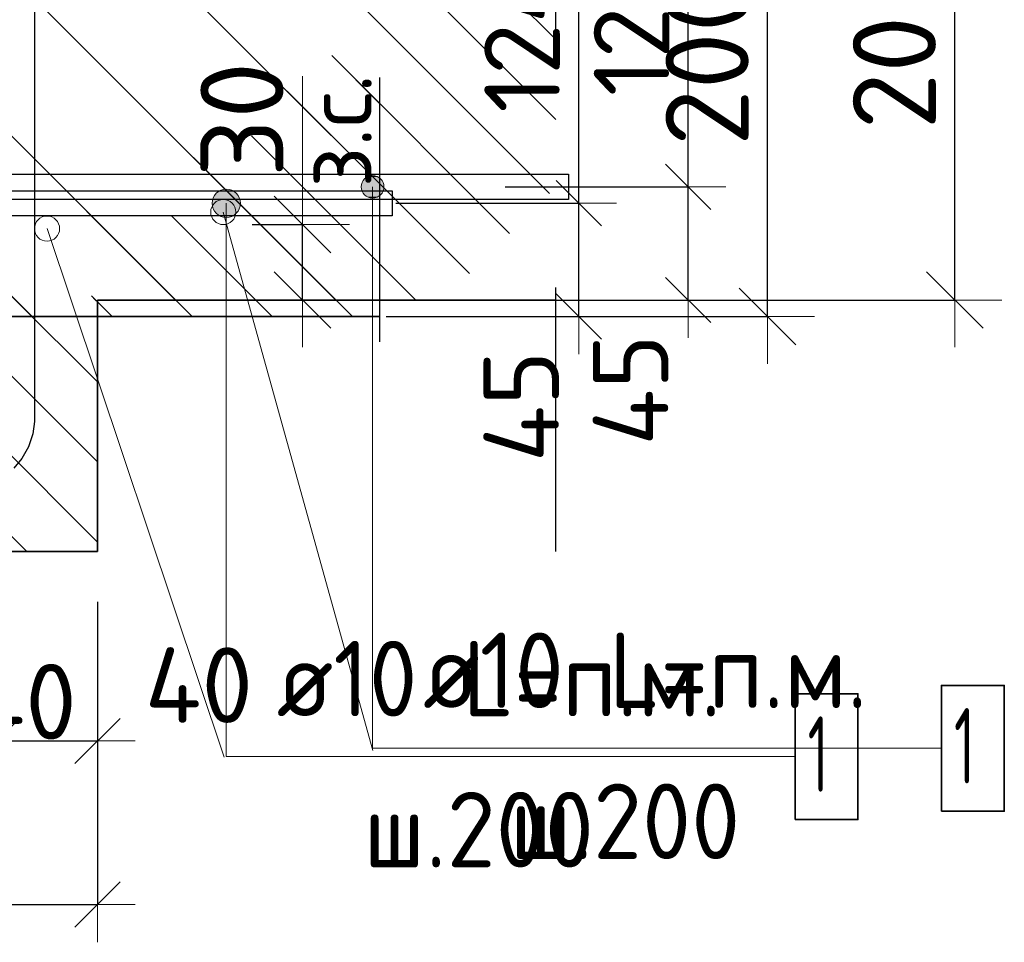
# Model space of a CAD drawing. Header units: metres. Extents: x -38 to 93, y -15 to 21.
# Tile 226 of 256: x 72.42 to 72.811, y 5.158 to 5.524. Entities that reach past the tile are written whole.
import ezdxf

# ---------------------------------------------------------------- set-up
doc = ezdxf.new("R2010")
doc.units = ezdxf.units.M
doc.header["$PDMODE"] = 65
doc.linetypes.add('______4', pattern=[0.135, 0.105, -0.03])
for name, color, linetype, lineweight in [('XR$3$Арм. стержнями нижней зоны', 180, 'Continuous', 35), ('XR$3$Арм.стержн. Арматура края', 96, 'Continuous', 35), ('XR$3$Арм.стержн. Хомут', 240, 'Continuous', 35), ('XR$3$ВК__отв в полу 1-2 эт', 220, 'Continuous', 25), ('XR$3$Размерная линия (1)', 7, 'Continuous', 13), ('XR$3$Размерная линия_ общее', 7, 'Continuous', 13), ('XR$5$Арм. стержнями нижней зоны', 180, 'Continuous', 35), ('XR$5$Арм.стержн. Арматура края', 96, 'Continuous', 35), ('XR$5$Размерная линия (1)', 7, 'Continuous', 13), ('XR$5$Размерная линия_ общее', 7, 'Continuous', 13)]:
    doc.layers.add(name, color=color, linetype=linetype, lineweight=lineweight)
doc.styles.add('ISOCPEUR', font='txt')
doc.dimstyles.new('DIMSTYLE_10', dxfattribs={"dimtxt": 0.033, "dimasz": 0.0375, "dimexe": 0, "dimexo": 0, "dimgap": 0.0165, "dimtad": 2, "dimdec": 0, "dimlfac": 1000, "dimrnd": 1, "dimzin": 12, "dimdsep": 46, "dimtxsty": 'ISOCPEUR', "dimblk1": 'ALL_ML_STRICH', "dimblk2": 'ALL_ML_STRICH', "dimsah": 1, "dimcen": 0, "dimclrd": 7, "dimclre": 256, "dimclrt": 7, "dimadec": 0, "dimazin": 0, "dimtfac": 1, "dimtdec": 0, "dimtix": 1, "dimtmove": 2, "dimatfit": 3, "dimfxl": 0, "dimtvp": 1.2, "dimtzin": 0, "dimlwd": 0, "dimlwe": -3, "dimarcsym": 0})
doc.dimstyles.new('DIMSTYLE_12', dxfattribs={"dimtxt": 0.03, "dimasz": 0.03, "dimexe": 0, "dimexo": 0, "dimgap": 0.015, "dimtad": 2, "dimdec": 0, "dimlfac": 1000, "dimrnd": 1, "dimzin": 12, "dimdsep": 46, "dimtxsty": 'ISOCPEUR', "dimblk1": 'ALL_ML_STRICH', "dimblk2": 'ALL_ML_STRICH', "dimsah": 1, "dimcen": 0, "dimclrd": 7, "dimclre": 256, "dimclrt": 7, "dimadec": 0, "dimazin": 0, "dimtfac": 1, "dimtdec": 0, "dimtix": 1, "dimtmove": 2, "dimatfit": 3, "dimfxl": 0, "dimtzin": 0, "dimlwd": 0, "dimlwe": -3, "dimarcsym": 0})
doc.dimstyles.new('DIMSTYLE_14', dxfattribs={"dimtxt": 0.03, "dimasz": 0.03, "dimexe": 0, "dimexo": 0, "dimgap": 0.015, "dimtad": 2, "dimdec": 0, "dimlfac": 1000, "dimrnd": 1, "dimzin": 12, "dimdsep": 46, "dimtxsty": 'ISOCPEUR', "dimblk1": 'ALL_ML_STRICH', "dimblk2": 'ALL_ML_STRICH', "dimsah": 1, "dimcen": 0, "dimclrd": 7, "dimclre": 256, "dimclrt": 7, "dimadec": 0, "dimazin": 0, "dimtfac": 1, "dimtdec": 0, "dimtix": 1, "dimtmove": 2, "dimatfit": 3, "dimfxl": 0, "dimtvp": 1.2, "dimtzin": 0, "dimlwd": 0, "dimlwe": -3, "dimarcsym": 0})
doc.dimstyles.new('DIMSTYLE_8', dxfattribs={"dimtxt": 0.033, "dimasz": 0.0375, "dimexe": 0, "dimexo": 0, "dimgap": 0.0165, "dimtad": 2, "dimdec": 0, "dimlfac": 1000, "dimrnd": 1, "dimzin": 12, "dimdsep": 46, "dimtxsty": 'ISOCPEUR', "dimblk1": 'ALL_ML_STRICH', "dimblk2": 'ALL_ML_STRICH', "dimsah": 1, "dimcen": 0, "dimclrd": 7, "dimclre": 256, "dimclrt": 7, "dimadec": 0, "dimazin": 0, "dimtfac": 1, "dimtdec": 0, "dimtix": 1, "dimtmove": 2, "dimatfit": 3, "dimfxl": 0, "dimtzin": 0, "dimlwd": 0, "dimlwe": -3, "dimarcsym": 0})
pattern_1 = [(135, (0, 0), (-0.031819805, -0.031819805), [0.4, -0.05, 0, -0.05]), (135, (-0.01591, -0.01591), (-0.031819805, -0.031819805), [0.8, -0.1, 0.1, -0.1])]

# ---------------------------------------------------------------- blocks, each defined once
blk = doc.blocks.new('ALL_ML_STRICH')
at = {"color": 0, "linetype": 'ByBlock', "lineweight": -2}
for p, q in [((0, -0.5), (0, 0.5)), ((-0.3, -0.3), (0.3, 0.3)), ((-1, 0), (0.5, 0))]:
    blk.add_line(p, q, dxfattribs=at)
blk = doc.blocks.new('*D58')
at = {"layer": 'DEFPOINTS', "color": 7, "linetype": 'Continuous', "lineweight": 13, "transparency": 33554687}
for p in [(72.61991, 5.61305), (72.61991, 5.41305), (72.79146, 5.41305)]:
    blk.add_point(p, dxfattribs=at)
at = {"layer": 'XR$3$Размерная линия_ общее', "color": 253, "linetype": 'Continuous', "lineweight": -2, "true_color": 0xa0a0a0, "transparency": 33554687}
for p, q in [((72.63991, 5.61305), (72.79146, 5.61305)), ((72.63991, 5.41305), (72.79146, 5.41305))]:
    blk.add_line(p, q, dxfattribs=at)
at = {"layer": 'XR$3$Размерная линия_ общее', "color": 7, "linetype": 'Continuous', "lineweight": -2, "transparency": 33554687}
blk.add_line((72.79146, 5.41305), (72.79146, 5.61305), dxfattribs=at)
at = {"layer": 'XR$3$Размерная линия_ общее', "color": 7, "linetype": 'Continuous', "lineweight": 13, "transparency": 33554687, "xscale": 0.0375, "yscale": 0.0375, "zscale": 0.0375}
for p, rotation in [((72.79146, 5.61305), 90), ((72.79146, 5.41305), 270)]:
    blk.add_blockref('ALL_ML_STRICH', p, dxfattribs=dict(at, rotation=rotation))
at = {"layer": 'XR$3$Размерная линия_ общее', "color": 7, "linetype": 'Continuous', "lineweight": 13, "transparency": 33554687, "insert": (72.76746, 5.5147), "char_height": 0.033, "width": 0.099, "attachment_point": 5, "rotation": 90, "style": 'ISOCPEUR'}
blk.add_mtext('\\A1;{200}', dxfattribs=at)
blk = doc.blocks.new('*D66')
at = {"layer": 'DEFPOINTS', "color": 7, "linetype": 'Continuous', "lineweight": 13, "transparency": 33554687}
for p in [(72.20082, 5.31305), (72.45078, 5.31305), (72.20082, 5.17282)]:
    blk.add_point(p, dxfattribs=at)
at = {"layer": 'XR$3$Размерная линия (1)', "color": 9, "linetype": 'Continuous', "lineweight": -2, "true_color": 0xc7c7c7, "transparency": 33554687}
for p, q in [((72.20082, 5.29305), (72.20082, 5.17282)), ((72.45078, 5.29305), (72.45078, 5.17282))]:
    blk.add_line(p, q, dxfattribs=at)
at = {"layer": 'XR$3$Размерная линия (1)', "color": 7, "linetype": 'Continuous', "lineweight": -2, "transparency": 33554687}
blk.add_line((72.20082, 5.17282), (72.45078, 5.17282), dxfattribs=at)
at = {"layer": 'XR$3$Размерная линия (1)', "color": 7, "linetype": 'Continuous', "lineweight": 13, "transparency": 33554687, "xscale": 0.03, "yscale": 0.03, "zscale": 0.03, "rotation": 180}
blk.add_blockref('ALL_ML_STRICH', (72.20082, 5.17282), dxfattribs=at)
at = {"layer": 'XR$3$Размерная линия (1)', "color": 7, "linetype": 'Continuous', "lineweight": 13, "transparency": 33554687, "xscale": 0.03, "yscale": 0.03, "zscale": 0.03}
blk.add_blockref('ALL_ML_STRICH', (72.45078, 5.17282), dxfattribs=at)
at = {"layer": 'XR$3$Размерная линия (1)', "color": 7, "linetype": 'Continuous', "lineweight": 13, "transparency": 33554687, "insert": (72.3273, 5.19532), "char_height": 0.03, "width": 0.09, "attachment_point": 5, "style": 'ISOCPEUR'}
blk.add_mtext('\\A1;{250}', dxfattribs=at)
blk = doc.blocks.new('*D87')
at = {"layer": 'DEFPOINTS', "color": 7, "linetype": 'Continuous', "lineweight": 13, "transparency": 33554687}
for p in [(72.32574, 5.35305), (72.41082, 5.35305), (72.32574, 5.23782)]:
    blk.add_point(p, dxfattribs=at)
at = {"layer": 'XR$3$Размерная линия (1)', "color": 9, "linetype": 'Continuous', "lineweight": -2, "true_color": 0xc7c7c7, "transparency": 33554687}
for p, q in [((72.32574, 5.33305), (72.32574, 5.23782)), ((72.41082, 5.33305), (72.41082, 5.23782))]:
    blk.add_line(p, q, dxfattribs=at)
at = {"layer": 'XR$3$Размерная линия (1)', "color": 7, "linetype": 'Continuous', "lineweight": -2, "transparency": 33554687}
blk.add_line((72.32574, 5.23782), (72.41082, 5.23782), dxfattribs=at)
at = {"layer": 'XR$3$Размерная линия (1)', "color": 7, "linetype": 'Continuous', "lineweight": 13, "transparency": 33554687, "xscale": 0.03, "yscale": 0.03, "zscale": 0.03, "rotation": 180}
blk.add_blockref('ALL_ML_STRICH', (72.32574, 5.23782), dxfattribs=at)
at = {"layer": 'XR$3$Размерная линия (1)', "color": 7, "linetype": 'Continuous', "lineweight": 13, "transparency": 33554687, "xscale": 0.03, "yscale": 0.03, "zscale": 0.03}
blk.add_blockref('ALL_ML_STRICH', (72.41082, 5.23782), dxfattribs=at)
at = {"layer": 'XR$3$Размерная линия (1)', "color": 7, "linetype": 'Continuous', "lineweight": 13, "transparency": 33554687, "insert": (72.36978, 5.26032), "char_height": 0.03, "width": 0.06, "attachment_point": 5, "style": 'ISOCPEUR'}
blk.add_mtext('\\A1;{85}', dxfattribs=at)
blk = doc.blocks.new('*D88')
at = {"layer": 'DEFPOINTS', "color": 7, "linetype": 'Continuous', "lineweight": 13, "transparency": 33554687}
for p in [(72.41082, 5.35305), (72.45078, 5.31305), (72.41082, 5.23782)]:
    blk.add_point(p, dxfattribs=at)
at = {"layer": 'XR$3$Размерная линия (1)', "color": 9, "linetype": 'Continuous', "lineweight": -2, "true_color": 0xc7c7c7, "transparency": 33554687}
for p, q in [((72.41082, 5.33305), (72.41082, 5.23782)), ((72.45078, 5.29305), (72.45078, 5.23782))]:
    blk.add_line(p, q, dxfattribs=at)
at = {"layer": 'XR$3$Размерная линия (1)', "color": 7, "linetype": 'Continuous', "lineweight": -2, "transparency": 33554687}
blk.add_line((72.41082, 5.23782), (72.45078, 5.23782), dxfattribs=at)
at = {"layer": 'XR$3$Размерная линия (1)', "color": 7, "linetype": 'Continuous', "lineweight": 13, "transparency": 33554687, "xscale": 0.03, "yscale": 0.03, "zscale": 0.03, "rotation": 180}
blk.add_blockref('ALL_ML_STRICH', (72.41082, 5.23782), dxfattribs=at)
at = {"layer": 'XR$3$Размерная линия (1)', "color": 7, "linetype": 'Continuous', "lineweight": 13, "transparency": 33554687, "xscale": 0.03, "yscale": 0.03, "zscale": 0.03}
blk.add_blockref('ALL_ML_STRICH', (72.45078, 5.23782), dxfattribs=at)
at = {"layer": 'XR$3$Размерная линия (1)', "color": 7, "linetype": 'Continuous', "lineweight": 13, "transparency": 33554687, "insert": (72.49112, 5.26002), "char_height": 0.03, "width": 0.06, "attachment_point": 5, "style": 'ISOCPEUR'}
blk.add_mtext('\\A1;{40}', dxfattribs=at)
blk = doc.blocks.new('*D180')
at = {"layer": 'DEFPOINTS', "color": 7, "linetype": 'Continuous', "lineweight": 13, "transparency": 33554687}
for p in [(72.59287, 5.45805), (72.60572, 5.41305), (72.68553, 5.41305)]:
    blk.add_point(p, dxfattribs=at)
at = {"layer": 'XR$3$Размерная линия (1)', "color": 9, "linetype": 'Continuous', "lineweight": -2, "true_color": 0xc7c7c7, "transparency": 33554687}
for p, q in [((72.61287, 5.45805), (72.68553, 5.45805)), ((72.62572, 5.41305), (72.68553, 5.41305))]:
    blk.add_line(p, q, dxfattribs=at)
at = {"layer": 'XR$3$Размерная линия (1)', "color": 7, "linetype": 'Continuous', "lineweight": -2, "transparency": 33554687}
blk.add_line((72.68553, 5.41305), (72.68553, 5.45805), dxfattribs=at)
at = {"layer": 'XR$3$Размерная линия (1)', "color": 7, "linetype": 'Continuous', "lineweight": 13, "transparency": 33554687, "xscale": 0.03, "yscale": 0.03, "zscale": 0.03}
for p, rotation in [((72.68553, 5.45805), 90), ((72.68553, 5.41305), 270)]:
    blk.add_blockref('ALL_ML_STRICH', p, dxfattribs=dict(at, rotation=rotation))
at = {"layer": 'XR$3$Размерная линия (1)', "color": 7, "linetype": 'Continuous', "lineweight": 13, "transparency": 33554687, "insert": (72.66267, 5.37731), "char_height": 0.03, "width": 0.06, "attachment_point": 5, "rotation": 90, "style": 'ISOCPEUR'}
blk.add_mtext('\\A1;{45}', dxfattribs=at)
blk = doc.blocks.new('*D181')
at = {"layer": 'DEFPOINTS', "color": 7, "linetype": 'Continuous', "lineweight": 13, "transparency": 33554687}
for p in [(72.5999, 5.58205), (72.59287, 5.45805), (72.68553, 5.45805)]:
    blk.add_point(p, dxfattribs=at)
at = {"layer": 'XR$3$Размерная линия (1)', "color": 9, "linetype": 'Continuous', "lineweight": -2, "true_color": 0xc7c7c7, "transparency": 33554687}
for p, q in [((72.6199, 5.58205), (72.68553, 5.58205)), ((72.61287, 5.45805), (72.68553, 5.45805))]:
    blk.add_line(p, q, dxfattribs=at)
at = {"layer": 'XR$3$Размерная линия (1)', "color": 7, "linetype": 'Continuous', "lineweight": -2, "transparency": 33554687}
blk.add_line((72.68553, 5.45805), (72.68553, 5.58205), dxfattribs=at)
at = {"layer": 'XR$3$Размерная линия (1)', "color": 7, "linetype": 'Continuous', "lineweight": 13, "transparency": 33554687, "xscale": 0.03, "yscale": 0.03, "zscale": 0.03}
for p, rotation in [((72.68553, 5.58205), 90), ((72.68553, 5.45805), 270)]:
    blk.add_blockref('ALL_ML_STRICH', p, dxfattribs=dict(at, rotation=rotation))
at = {"layer": 'XR$3$Размерная линия (1)', "color": 7, "linetype": 'Continuous', "lineweight": 13, "transparency": 33554687, "insert": (72.66303, 5.52305), "char_height": 0.03, "width": 0.09, "attachment_point": 5, "rotation": 90, "style": 'ISOCPEUR'}
blk.add_mtext('\\A1;{124}', dxfattribs=at)
blk = doc.blocks.new('*D320')
at = {"layer": 'DEFPOINTS', "color": 7, "linetype": 'Continuous', "lineweight": 13, "transparency": 33554687}
for p in [(72.49225, 5.44305), (72.49225, 5.41305), (72.53224, 5.41305)]:
    blk.add_point(p, dxfattribs=at)
at = {"layer": 'XR$3$Размерная линия_ общее', "color": 253, "linetype": 'Continuous', "lineweight": -2, "true_color": 0xa0a0a0, "transparency": 33554687}
for p, q in [((72.51225, 5.44305), (72.53224, 5.44305)), ((72.51225, 5.41305), (72.53224, 5.41305))]:
    blk.add_line(p, q, dxfattribs=at)
at = {"layer": 'XR$3$Размерная линия_ общее', "color": 7, "linetype": 'Continuous', "lineweight": -2, "transparency": 33554687}
blk.add_line((72.53224, 5.41305), (72.53224, 5.44305), dxfattribs=at)
at = {"layer": 'XR$3$Размерная линия_ общее', "color": 7, "linetype": 'Continuous', "lineweight": 13, "transparency": 33554687, "xscale": 0.0375, "yscale": 0.0375, "zscale": 0.0375}
for p, rotation in [((72.53224, 5.44305), 90), ((72.53224, 5.41305), 270)]:
    blk.add_blockref('ALL_ML_STRICH', p, dxfattribs=dict(at, rotation=rotation))
at = {"layer": 'XR$3$Размерная линия_ общее', "color": 7, "linetype": 'Continuous', "lineweight": 13, "transparency": 33554687, "insert": (72.53278, 5.45771), "char_height": 0.027, "width": 0.00135, "attachment_point": 1, "rotation": 90, "line_spacing_factor": 0.60241, "style": 'ISOCPEUR'}
blk.add_mtext('з.с.', dxfattribs=at)
at = {"layer": 'XR$3$Размерная линия_ общее', "color": 7, "linetype": 'Continuous', "lineweight": 13, "transparency": 33554687, "insert": (72.50824, 5.48478), "char_height": 0.033, "width": 0.066, "attachment_point": 5, "rotation": 90, "style": 'ISOCPEUR'}
blk.add_mtext('\\A1;{30}', dxfattribs=at)
blk = doc.blocks.new('*D527')
at = {"layer": 'DEFPOINTS', "color": 7, "linetype": 'Continuous', "lineweight": 13, "transparency": 33554687}
for p in [(72.34078, 5.34648), (72.38074, 5.30648), (72.34078, 5.23125)]:
    blk.add_point(p, dxfattribs=at)
at = {"layer": 'XR$5$Размерная линия (1)', "color": 9, "linetype": 'Continuous', "lineweight": -2, "true_color": 0xc7c7c7, "transparency": 33554687}
for p, q in [((72.34078, 5.32648), (72.34078, 5.23125)), ((72.38074, 5.28648), (72.38074, 5.23125))]:
    blk.add_line(p, q, dxfattribs=at)
at = {"layer": 'XR$5$Размерная линия (1)', "color": 7, "linetype": 'Continuous', "lineweight": -2, "transparency": 33554687}
blk.add_line((72.34078, 5.23125), (72.38074, 5.23125), dxfattribs=at)
at = {"layer": 'XR$5$Размерная линия (1)', "color": 7, "linetype": 'Continuous', "lineweight": 13, "transparency": 33554687, "xscale": 0.03, "yscale": 0.03, "zscale": 0.03, "rotation": 180}
blk.add_blockref('ALL_ML_STRICH', (72.34078, 5.23125), dxfattribs=at)
at = {"layer": 'XR$5$Размерная линия (1)', "color": 7, "linetype": 'Continuous', "lineweight": 13, "transparency": 33554687, "xscale": 0.03, "yscale": 0.03, "zscale": 0.03}
blk.add_blockref('ALL_ML_STRICH', (72.38074, 5.23125), dxfattribs=at)
at = {"layer": 'XR$5$Размерная линия (1)', "color": 7, "linetype": 'Continuous', "lineweight": 13, "transparency": 33554687, "insert": (72.42108, 5.25344), "char_height": 0.03, "width": 0.06, "attachment_point": 5, "style": 'ISOCPEUR'}
blk.add_mtext('\\A1;{40}', dxfattribs=at)
blk = doc.blocks.new('*D528')
at = {"layer": 'DEFPOINTS', "color": 7, "linetype": 'Continuous', "lineweight": 13, "transparency": 33554687}
for p in [(72.5455, 5.60648), (72.5455, 5.40648), (72.71705, 5.40648)]:
    blk.add_point(p, dxfattribs=at)
at = {"layer": 'XR$5$Размерная линия_ общее', "color": 253, "linetype": 'Continuous', "lineweight": -2, "true_color": 0xa0a0a0, "transparency": 33554687}
for p, q in [((72.5655, 5.60648), (72.71705, 5.60648)), ((72.5655, 5.40648), (72.71705, 5.40648))]:
    blk.add_line(p, q, dxfattribs=at)
at = {"layer": 'XR$5$Размерная линия_ общее', "color": 7, "linetype": 'Continuous', "lineweight": -2, "transparency": 33554687}
blk.add_line((72.71705, 5.40648), (72.71705, 5.60648), dxfattribs=at)
at = {"layer": 'XR$5$Размерная линия_ общее', "color": 7, "linetype": 'Continuous', "lineweight": 13, "transparency": 33554687, "xscale": 0.0375, "yscale": 0.0375, "zscale": 0.0375}
for p, rotation in [((72.71705, 5.60648), 90), ((72.71705, 5.40648), 270)]:
    blk.add_blockref('ALL_ML_STRICH', p, dxfattribs=dict(at, rotation=rotation))
at = {"layer": 'XR$5$Размерная линия_ общее', "color": 7, "linetype": 'Continuous', "lineweight": 13, "transparency": 33554687, "insert": (72.69305, 5.50813), "char_height": 0.033, "width": 0.099, "attachment_point": 5, "rotation": 90, "style": 'ISOCPEUR'}
blk.add_mtext('\\A1;{200}', dxfattribs=at)
blk = doc.blocks.new('*D618')
at = {"layer": 'DEFPOINTS', "color": 7, "linetype": 'Continuous', "lineweight": 13, "transparency": 33554687}
for p in [(72.54939, 5.45148), (72.56224, 5.40648), (72.64205, 5.40648)]:
    blk.add_point(p, dxfattribs=at)
at = {"layer": 'XR$5$Размерная линия (1)', "color": 9, "linetype": 'Continuous', "lineweight": -2, "true_color": 0xc7c7c7, "transparency": 33554687}
for p, q in [((72.56939, 5.45148), (72.64205, 5.45148)), ((72.58224, 5.40648), (72.64205, 5.40648))]:
    blk.add_line(p, q, dxfattribs=at)
at = {"layer": 'XR$5$Размерная линия (1)', "color": 7, "linetype": 'Continuous', "lineweight": -2, "transparency": 33554687}
blk.add_line((72.64205, 5.40648), (72.64205, 5.45148), dxfattribs=at)
at = {"layer": 'XR$5$Размерная линия (1)', "color": 7, "linetype": 'Continuous', "lineweight": 13, "transparency": 33554687, "xscale": 0.03, "yscale": 0.03, "zscale": 0.03}
for p, rotation in [((72.64205, 5.45148), 90), ((72.64205, 5.40648), 270)]:
    blk.add_blockref('ALL_ML_STRICH', p, dxfattribs=dict(at, rotation=rotation))
at = {"layer": 'XR$5$Размерная линия (1)', "color": 7, "linetype": 'Continuous', "lineweight": 13, "transparency": 33554687, "insert": (72.61919, 5.37074), "char_height": 0.03, "width": 0.06, "attachment_point": 5, "rotation": 90, "style": 'ISOCPEUR'}
blk.add_mtext('\\A1;{45}', dxfattribs=at)
blk = doc.blocks.new('*D619')
at = {"layer": 'DEFPOINTS', "color": 7, "linetype": 'Continuous', "lineweight": 13, "transparency": 33554687}
for p in [(72.55599, 5.57548), (72.54939, 5.45148), (72.64205, 5.45148)]:
    blk.add_point(p, dxfattribs=at)
at = {"layer": 'XR$5$Размерная линия (1)', "color": 9, "linetype": 'Continuous', "lineweight": -2, "true_color": 0xc7c7c7, "transparency": 33554687}
for p, q in [((72.57599, 5.57548), (72.64205, 5.57548)), ((72.56939, 5.45148), (72.64205, 5.45148))]:
    blk.add_line(p, q, dxfattribs=at)
at = {"layer": 'XR$5$Размерная линия (1)', "color": 7, "linetype": 'Continuous', "lineweight": -2, "transparency": 33554687}
blk.add_line((72.64205, 5.45148), (72.64205, 5.57548), dxfattribs=at)
at = {"layer": 'XR$5$Размерная линия (1)', "color": 7, "linetype": 'Continuous', "lineweight": 13, "transparency": 33554687, "xscale": 0.03, "yscale": 0.03, "zscale": 0.03}
for p, rotation in [((72.64205, 5.57548), 90), ((72.64205, 5.45148), 270)]:
    blk.add_blockref('ALL_ML_STRICH', p, dxfattribs=dict(at, rotation=rotation))
at = {"layer": 'XR$5$Размерная линия (1)', "color": 7, "linetype": 'Continuous', "lineweight": 13, "transparency": 33554687, "insert": (72.61955, 5.51648), "char_height": 0.03, "width": 0.09, "attachment_point": 5, "rotation": 90, "style": 'ISOCPEUR'}
blk.add_mtext('\\A1;{124}', dxfattribs=at)

msp = doc.modelspace()

# ---------------------------------------------------------------- hatches: boundary and pattern name
at = {"linetype": 'Continuous', "lineweight": 13, "transparency": 33554687}
h = msp.add_hatch(dxfattribs=at)
h.set_pattern_fill('__________540', scale=0.015, style=0, pattern_type=2)
h.set_pattern_definition(pattern_1)
h.paths.add_polyline_path([(72.20078, 5.61305), (72.20078, 5.41305), (72.63295, 5.41305), (72.63295, 5.61305)], flags=0)
h = msp.add_hatch(dxfattribs=at)
h.set_pattern_fill('__________540', scale=0.015, style=0, pattern_type=2)
h.set_pattern_definition(pattern_1)
h.paths.add_polyline_path([(72.38074, 5.60648), (72.38074, 5.40648), (72.56291, 5.40648), (72.56291, 5.60648)], flags=0)
at = {"linetype": 'Continuous', "lineweight": 25, "transparency": 33554687}
h = msp.add_hatch(dxfattribs=at)
h.set_pattern_fill('__________540', scale=0.015, style=0, pattern_type=2)
h.set_pattern_definition(pattern_1)
h.paths.add_polyline_path([(72.20078, 5.31305), (72.45078, 5.31305), (72.45078, 5.41305), (72.20078, 5.41305)], flags=0)
at = {"layer": 'XR$3$Арм. стержнями нижней зоны', "linetype": 'Continuous', "lineweight": 13, "transparency": 33554687}
for points in [[(72.55628, 5.4603), (72.56402, 5.4603), (72.5624, 5.46192)], [(72.55628, 5.4603), (72.5624, 5.46192), (72.5579, 5.46192)], [(72.5579, 5.46192), (72.5624, 5.46192), (72.56015, 5.46255)], [(72.55565, 5.45805), (72.56465, 5.45805), (72.56402, 5.4603)], [(72.55565, 5.45805), (72.56402, 5.4603), (72.55628, 5.4603)], [(72.55628, 5.4558), (72.56465, 5.45805), (72.55565, 5.45805)], [(72.55628, 5.4558), (72.56402, 5.4558), (72.56465, 5.45805)], [(72.5579, 5.45418), (72.56402, 5.4558), (72.55628, 5.4558)], [(72.5579, 5.45418), (72.5624, 5.45418), (72.56402, 5.4558)], [(72.5624, 5.45418), (72.5579, 5.45418), (72.56015, 5.45355)]]:
    msp.add_hatch(color=7, dxfattribs=at).paths.add_polyline_path(points)
at = {"layer": 'XR$5$Арм. стержнями нижней зоны', "linetype": 'Continuous', "lineweight": 13, "transparency": 33554687}
for points in [[(72.49637, 5.45148), (72.50762, 5.45148), (72.50684, 5.45429)], [(72.49637, 5.45148), (72.50684, 5.45429), (72.49716, 5.45429)], [(72.49716, 5.45429), (72.50684, 5.45429), (72.50481, 5.45632)], [(72.49716, 5.45429), (72.50481, 5.45632), (72.49919, 5.45632)], [(72.49919, 5.45632), (72.50481, 5.45632), (72.502, 5.45711)], [(72.49716, 5.44867), (72.50762, 5.45148), (72.49637, 5.45148)], [(72.49716, 5.44867), (72.50684, 5.44867), (72.50762, 5.45148)], [(72.49919, 5.44664), (72.50684, 5.44867), (72.49716, 5.44867)], [(72.49919, 5.44664), (72.50481, 5.44664), (72.50684, 5.44867)], [(72.50481, 5.44664), (72.49919, 5.44664), (72.502, 5.44586)]]:
    msp.add_hatch(color=7, dxfattribs=at).paths.add_polyline_path(points)

# ---------------------------------------------------------------- linework, layer by layer
at = {"color": 7, "linetype": '______4', "lineweight": 25, "transparency": 33554687}
for p, q in [((72.63295, 5.31305), (72.63295, 5.71305)), ((72.56291, 5.70648), (72.56291, 5.30648))]:
    msp.add_line(p, q, dxfattribs=at)
at = {"color": 7, "linetype": 'Continuous', "lineweight": 13, "transparency": 33554687}
for p, q in [((72.53224, 5.44305), (72.53224, 5.50205)), ((72.43078, 5.44143), (72.50111, 5.23144))]:
    msp.add_line(p, q, dxfattribs=at)
at = {"color": 7, "linetype": 'Continuous', "lineweight": 35, "transparency": 33554687}
for p, q in [((72.45078, 5.41305), (72.63295, 5.41305)), ((72.45078, 5.31305), (72.45078, 5.41305)), ((72.38074, 5.40648), (72.56291, 5.40648)), ((72.20078, 5.31305), (72.45078, 5.31305))]:
    msp.add_line(p, q, dxfattribs=at)
at = {"color": 7, "linetype": 'Continuous', "lineweight": 13, "transparency": 33554687}
for centre in [(72.50082, 5.448), (72.43078, 5.44143)]:
    msp.add_circle(centre, 0.005, dxfattribs=at)
at = {"layer": 'XR$3$Арм. стержнями нижней зоны', "color": 7, "linetype": 'Continuous', "lineweight": 13, "transparency": 33554687}
for p, q in [((72.56015, 5.46255), (72.56015, 5.46255)), ((72.55565, 5.45805), (72.55565, 5.45805)), ((72.56015, 5.2349), (72.56015, 5.45805)), ((72.56465, 5.45805), (72.56465, 5.45805)), ((72.56015, 5.45355), (72.56015, 5.45355)), ((72.56015, 5.2349), (72.78615, 5.2349))]:
    msp.add_line(p, q, dxfattribs=at)
at = {"layer": 'XR$3$Арм. стержнями нижней зоны', "color": 4, "linetype": 'Continuous', "lineweight": 25, "transparency": 33554687}
msp.add_lwpolyline([(72.22578, 5.46305), (72.63795, 5.46305), (72.63795, 5.45305), (72.22578, 5.45305), (72.22578, 5.46305)], dxfattribs=at)
at = {"layer": 'XR$3$Арм. стержнями нижней зоны', "color": 7, "linetype": 'Continuous', "lineweight": 35, "transparency": 33554687}
msp.add_lwpolyline([(72.78615, 5.2099), (72.81115, 5.2099), (72.81115, 5.2599), (72.78615, 5.2599), (72.78615, 5.2099)], dxfattribs=at)
at = {"layer": 'XR$3$Арм. стержнями нижней зоны', "color": 7, "linetype": 'Continuous', "lineweight": 13, "transparency": 33554687}
msp.add_circle((72.56015, 5.45805), 0.0045, dxfattribs=at)
at = {"layer": 'XR$3$Арм.стержн. Арматура края', "color": 4, "linetype": 'Continuous', "lineweight": 25, "transparency": 33554687}
for points in [[(72.25504, 5.46305), (72.63795, 5.46305), (72.63795, 5.45305)], [(72.63795, 5.45305), (72.25434, 5.45305)]]:
    msp.add_lwpolyline(points, dxfattribs=at)
at = {"layer": 'XR$3$Арм.стержн. Хомут', "color": 40, "linetype": 'Continuous', "lineweight": 25, "transparency": 33554687}
msp.add_lwpolyline([(72.41759, 5.57686), (72.42081, 5.57301), (72.42342, 5.56834), (72.4251, 5.56326), (72.42578, 5.55838), (72.42578, 5.36473), (72.4251, 5.35985), (72.42342, 5.35477), (72.42081, 5.35009), (72.41759, 5.34624)], dxfattribs=at)
msp.add_lwpolyline([(72.41759, 5.57686), (72.42081, 5.57301), (72.42342, 5.56834), (72.4251, 5.56326), (72.42578, 5.55838), (72.42578, 5.36473), (72.4251, 5.35985), (72.42342, 5.35477), (72.42081, 5.35009), (72.41759, 5.34624)], dxfattribs=at)
at = {"layer": 'XR$3$ВК__отв в полу 1-2 эт', "color": 7, "linetype": 'Continuous', "lineweight": 13, "transparency": 33554687}
msp.add_line((72.50082, 5.448), (72.56028, 5.23407), dxfattribs=at)
at = {"layer": 'XR$5$Арм. стержнями нижней зоны', "color": 7, "linetype": 'Continuous', "lineweight": 13, "transparency": 33554687}
for p, q in [((72.502, 5.45711), (72.502, 5.45711)), ((72.49637, 5.45148), (72.49637, 5.45148)), ((72.502, 5.2316), (72.502, 5.45148)), ((72.50762, 5.45148), (72.50762, 5.45148)), ((72.502, 5.44586), (72.502, 5.44586)), ((72.502, 5.2316), (72.728, 5.2316))]:
    msp.add_line(p, q, dxfattribs=at)
at = {"layer": 'XR$5$Арм. стержнями нижней зоны', "color": 4, "linetype": 'Continuous', "lineweight": 25, "transparency": 33554687}
msp.add_lwpolyline([(72.15574, 5.45648), (72.56791, 5.45648), (72.56791, 5.44648), (72.15574, 5.44648), (72.15574, 5.45648)], dxfattribs=at)
at = {"layer": 'XR$5$Арм. стержнями нижней зоны', "color": 7, "linetype": 'Continuous', "lineweight": 35, "transparency": 33554687}
msp.add_lwpolyline([(72.728, 5.2066), (72.753, 5.2066), (72.753, 5.2566), (72.728, 5.2566), (72.728, 5.2066)], dxfattribs=at)
at = {"layer": 'XR$5$Арм. стержнями нижней зоны', "color": 7, "linetype": 'Continuous', "lineweight": 13, "transparency": 33554687}
msp.add_circle((72.502, 5.45148), 0.00563, dxfattribs=at)
at = {"layer": 'XR$5$Арм.стержн. Арматура края', "color": 4, "linetype": 'Continuous', "lineweight": 25, "transparency": 33554687}
for points in [[(72.185, 5.45648), (72.56791, 5.45648), (72.56791, 5.44648)], [(72.56791, 5.44648), (72.1843, 5.44648)]]:
    msp.add_lwpolyline(points, dxfattribs=at)

# ---------------------------------------------------------------- texts
at = {"layer": 'XR$3$Арм. стержнями нижней зоны', "color": 7, "linetype": 'Continuous', "lineweight": 25, "transparency": 33554687, "char_height": 0.03, "attachment_point": 7, "style": 'ISOCPEUR'}
for s, insert, width in [('\\W0.94;ø10 L=п.м.', (72.58015, 5.2509), 0.1999832), ('\\W0.56;1', (72.79115, 5.2209), 0.0233333), ('\\W0.95;ш.200 ', (72.61465, 5.1909), 0.1311995)]:
    msp.add_mtext(s, dxfattribs=dict(at, insert=insert, width=width))
at = {"layer": 'XR$5$Арм. стержнями нижней зоны', "color": 7, "linetype": 'Continuous', "lineweight": 25, "transparency": 33554687, "char_height": 0.03, "attachment_point": 7, "style": 'ISOCPEUR'}
for s, insert, width in [('\\W0.94;ø10 L=п.м.', (72.522, 5.2476), 0.1999832), ('\\W0.56;1', (72.733, 5.2176), 0.0233333), ('\\W0.95;ш.200 ', (72.5565, 5.1876), 0.1311996)]:
    msp.add_mtext(s, dxfattribs=dict(at, insert=insert, width=width))

# ---------------------------------------------------------------- dimensions: what is measured, and where the dimension line sits
at = {"layer": 'XR$3$Размерная линия (1)', "color": 7, "linetype": 'Continuous', "lineweight": 13, "transparency": 33554687}
for base, p1, p2, dimstyle, picture, middle in [((72.68553, 5.58205), (72.61287, 5.45805), (72.6199, 5.58205), 'DIMSTYLE_12', '*D181', (72.66303, 5.52305)), ((72.68553, 5.45805), (72.62572, 5.41305), (72.61287, 5.45805), 'DIMSTYLE_14', '*D180', (72.66267, 5.37731))]:
    dim = msp.add_linear_dim(base=base, p1=p1, p2=p2, angle=90, dimstyle=dimstyle, override={"dimpost": '<>', "dimclrd": 7, "dimclre": 9, "dimclrt": 7, "dimlwd": 0, "dimlwe": 65533}, dxfattribs=at)
    dim.commit()
    dim.dimension.update_dxf_attribs({"geometry": picture, "text_midpoint": middle, "dimtype": 160})
for base, p1, p2, dimstyle, picture, middle in [((72.41082, 5.23782), (72.32574, 5.33305), (72.41082, 5.33305), 'DIMSTYLE_12', '*D87', (72.36978, 5.26032)), ((72.45078, 5.23782), (72.41082, 5.33305), (72.45078, 5.29305), 'DIMSTYLE_14', '*D88', (72.49112, 5.26002)), ((72.45078, 5.17282), (72.20082, 5.29305), (72.45078, 5.29305), 'DIMSTYLE_12', '*D66', (72.3273, 5.19532))]:
    dim = msp.add_linear_dim(base=base, p1=p1, p2=p2, dimstyle=dimstyle, override={"dimpost": '<>', "dimclrd": 7, "dimclre": 9, "dimclrt": 7, "dimlwd": 0, "dimlwe": 65533}, dxfattribs=at)
    dim.commit()
    dim.dimension.update_dxf_attribs({"geometry": picture, "text_midpoint": middle, "dimtype": 160})
at = {"layer": 'XR$3$Размерная линия_ общее', "color": 7, "linetype": 'Continuous', "lineweight": 13, "transparency": 33554687}
dim = msp.add_linear_dim(base=(72.79146, 5.61305), p1=(72.63991, 5.41305), p2=(72.63991, 5.61305), angle=90, dimstyle='DIMSTYLE_8', override={"dimpost": '<>', "dimclrd": 7, "dimclre": 253, "dimclrt": 7, "dimlwd": 0, "dimlwe": 65533}, dxfattribs=at)
dim.commit()
dim.dimension.update_dxf_attribs({"geometry": '*D58', "text_midpoint": (72.76746, 5.5147), "dimtype": 160})
dim = msp.add_linear_dim(base=(72.53224, 5.44305), p1=(72.51225, 5.41305), p2=(72.51225, 5.44305), angle=90, text='<>\\Xз.с.', dimstyle='DIMSTYLE_10', override={"dimpost": '<>', "dimclrd": 7, "dimclre": 253, "dimclrt": 7, "dimlwd": 0, "dimlwe": 65533}, dxfattribs=at)
dim.commit()
dim.dimension.update_dxf_attribs({"geometry": '*D320', "text_midpoint": (72.50824, 5.48478), "dimtype": 160})
at = {"layer": 'XR$5$Размерная линия (1)', "color": 7, "linetype": 'Continuous', "lineweight": 13, "transparency": 33554687}
for base, p1, p2, dimstyle, picture, middle in [((72.64205, 5.57548), (72.56939, 5.45148), (72.57599, 5.57548), 'DIMSTYLE_12', '*D619', (72.61955, 5.51648)), ((72.64205, 5.45148), (72.58224, 5.40648), (72.56939, 5.45148), 'DIMSTYLE_14', '*D618', (72.61919, 5.37074))]:
    dim = msp.add_linear_dim(base=base, p1=p1, p2=p2, angle=90, dimstyle=dimstyle, override={"dimpost": '<>', "dimclrd": 7, "dimclre": 9, "dimclrt": 7, "dimlwd": 0, "dimlwe": 65533}, dxfattribs=at)
    dim.commit()
    dim.dimension.update_dxf_attribs({"geometry": picture, "text_midpoint": middle, "dimtype": 160})
dim = msp.add_linear_dim(base=(72.38074, 5.23125), p1=(72.34078, 5.32648), p2=(72.38074, 5.28648), dimstyle='DIMSTYLE_14', override={"dimpost": '<>', "dimclrd": 7, "dimclre": 9, "dimclrt": 7, "dimlwd": 0, "dimlwe": 65533}, dxfattribs=at)
dim.commit()
dim.dimension.update_dxf_attribs({"geometry": '*D527', "text_midpoint": (72.42108, 5.25344), "dimtype": 160})
at = {"layer": 'XR$5$Размерная линия_ общее', "color": 7, "linetype": 'Continuous', "lineweight": 13, "transparency": 33554687}
dim = msp.add_linear_dim(base=(72.71705, 5.60648), p1=(72.5655, 5.40648), p2=(72.5655, 5.60648), angle=90, dimstyle='DIMSTYLE_8', override={"dimpost": '<>', "dimclrd": 7, "dimclre": 253, "dimclrt": 7, "dimlwd": 0, "dimlwe": 65533}, dxfattribs=at)
dim.commit()
dim.dimension.update_dxf_attribs({"geometry": '*D528', "text_midpoint": (72.69305, 5.50813), "dimtype": 160})

doc.saveas('drawing.dxf')
